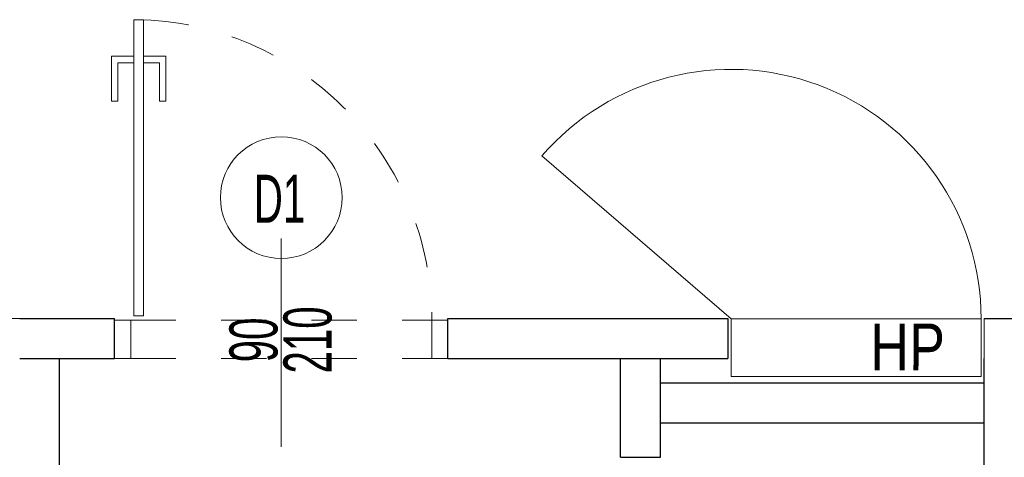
# Model space of a CAD drawing. Header units: millimetres. Extents: x 14495 to 271441, y -21035 to 2232.
# Tile 118 of 227: x 84600 to 84907, y -2531 to -2394. Entities that reach past the tile are written whole.
import ezdxf
from ezdxf.enums import TextEntityAlignment as Align

# ---------------------------------------------------------------- set-up
doc = ezdxf.new("R2010")
doc.units = ezdxf.units.MM
doc.linetypes.add('DASHED', pattern=[28.222222, 14.111111, -14.111111])
for name, color, linetype, lineweight in [('A_ALUMINIUM', 1, 'Continuous', 13), ('a_hydrant pożarowy', 242, 'Continuous', 18), ('A_Stolarka_drzwi', 1, 'Continuous', 9), ('M_drzwi', 1, 'Continuous', 5), ('TECH Wyp-meble', 1, 'Continuous', 15)]:
    doc.layers.add(name, color=color, linetype=linetype, lineweight=lineweight)
for name, color, linetype in [('A_Lcienka', 253, 'Continuous'), ('A_PROJEKTOWANE', 3, 'Continuous'), ('A_SC_DZIAlOWE', 4, 'Continuous')]:
    doc.layers.add(name, color=color, linetype=linetype)
doc.styles.add('arial-tab', font='arial.ttf')
doc.styles.add('arialce', font='ARIALN.TTF')
doc.styles.add('cent', font='swissel.ttf')
doc.styles.add('ROMANS', font='romans', dxfattribs={"width": 0.6})

# ---------------------------------------------------------------- blocks, each defined once
blk = doc.blocks.new('SSCVCFDSS')
blk.add_line((0, 50.02), (0, 0))
blk.add_circle((0, -19), 19)
at = {"style": 'ROMANS', "text_generation_flag": 4, "width": 0.6}
blk.add_attdef('FD1-8', text='', height=13, rotation=270, dxfattribs=at).set_placement((6.15, 55.19), align=Align.RIGHT)
for tag, p in [('200', (8.16, 25.47)), ('90', (-8.71, 25.47))]:
    blk.add_attdef(tag, text='', height=13, rotation=270, dxfattribs=at).set_placement(p, align=Align.MIDDLE)
blk.add_attdef('AL6C', text='', height=13, dxfattribs=at).set_placement((-0.56, -18.64), align=Align.MIDDLE)
blk = doc.blocks.new('DRZWI Z OSCIEZNICA NIEOKALAJACA 90')
at = {"linetype": 'DASHED'}
for p, q in [((-12, 5), (-12, 99)), ((0, 5), (0, 99))]:
    blk.add_line(p, q, dxfattribs=at)
at = {"ltscale": 0.05}
blk.add_line((-39.5, 52), (25.59, 52), dxfattribs=at)
for points in [[(-12, 99), (-12, 104), (0, 104), (0, 99)], [(93.91, 9.01), (1.43, 9.01), (1.43, 6.01), (93.91, 6.01)], [(-12, 0), (-12, 5), (0, 5), (0, 0)]]:
    blk.add_lwpolyline(points, close=True)
for points in [[(82.48, 9.01), (82.48, 16.01), (68.48, 16.01), (68.48, 14.01), (80.48, 14.01), (80.48, 9.01)], [(82.48, 6.01), (82.48, -0.99), (68.48, -0.99), (68.48, 1.01), (80.48, 1.01), (80.48, 6.01)]]:
    blk.add_lwpolyline(points)
at = {"linetype": 'DASHED'}
blk.add_arc((0, 5), 94, 2.4475, 90, dxfattribs=at)

msp = doc.modelspace()

# ---------------------------------------------------------------- linework, layer by layer
at = {"layer": 'A_ALUMINIUM'}
msp.add_line((84428.55, -2487.76), (84599.79, -2487.76), dxfattribs=at)
at = {"layer": 'a_hydrant pożarowy', "lineweight": 5, "ltscale": 2}
msp.add_lwpolyline([(84821.8, -2487.86), (84899.8, -2487.86), (84899.8, -2505.86), (84821.8, -2505.86)], close=True, dxfattribs=at)
at = {"layer": 'A_Lcienka', "linetype": 'Continuous', "lineweight": 5}
for p, q in [((84821.8, -2487.86), (84762.72, -2436.93)), ((84900.79, -2560.26), (84900.79, -2487.76))]:
    msp.add_line(p, q, dxfattribs=at)
msp.add_arc((84821.8, -2487.86), 78, 0, 139.2375, dxfattribs=at)
at = {"layer": 'A_PROJEKTOWANE'}
for p, q in [((84629.43, -2500.26), (84629.43, -2487.76)), ((84733.43, -2500.26), (84733.43, -2487.76))]:
    msp.add_line(p, q, dxfattribs=at)
at = {"layer": 'A_SC_DZIAlOWE'}
for p, q in [((84599.79, -2487.76), (84629.43, -2487.76)), ((84733.43, -2487.76), (84820.79, -2487.76)), ((84749.79, -2487.76), (84762.29, -2487.76)), ((84820.79, -2487.76), (84820.79, -2500.26)), ((84900.79, -2487.76), (84913.29, -2487.76)), ((84599.79, -2500.26), (84629.43, -2500.26)), ((84612.22, -2530.75), (84612.22, -2500.51)), ((84733.43, -2500.26), (84820.79, -2500.26)), ((84787.29, -2531.08), (84787.29, -2500.26)), ((84799.79, -2531.08), (84799.79, -2500.26)), ((84900.79, -2592.26), (84900.79, -2500.26)), ((84799.79, -2507.76), (84900.79, -2507.76)), ((84799.79, -2520.26), (84900.79, -2520.26)), ((84612.22, -2721.76), (84612.22, -2530.75)), ((84787.29, -2531.08), (84799.79, -2531.08))]:
    msp.add_line(p, q, dxfattribs=at)
at = {"layer": 'TECH Wyp-meble', "color": 252, "linetype": 'Continuous', "ltscale": 100}
msp.add_arc((84486.7, -2608.02), 113.23, 270, 84.7957, dxfattribs=at)

# ---------------------------------------------------------------- block references
at = {"layer": 'A_Stolarka_drzwi', "xscale": -1, "rotation": 270.0000000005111}
msp.add_blockref('DRZWI Z OSCIEZNICA NIEOKALAJACA 90', (84629.43, -2488.26), dxfattribs=at)
at = {"layer": 'M_drzwi'}
ref = msp.add_blockref('SSCVCFDSS', (84681.43, -2468.95), dxfattribs=dict(at, xscale=-1, rotation=180))
ref.add_attrib('90', '90', dxfattribs={"layer": '0', "height": 15, "rotation": 90, "style": 'cent', "width": 0.6}).set_placement((84672.73, -2494.41), align=Align.MIDDLE)
ref.add_attrib('200', '210', dxfattribs={"layer": '0', "height": 15, "rotation": 90, "style": 'cent', "width": 0.6}).set_placement((84689.59, -2494.41), align=Align.MIDDLE)
ref.add_attrib('AL6C', 'D1', dxfattribs={"layer": '0', "height": 15, "style": 'arial-tab', "width": 0.6}).set_placement((84680.88, -2450.3), align=Align.MIDDLE)

# ---------------------------------------------------------------- texts
at = {"layer": 'a_hydrant pożarowy', "insert": (84888.54, -2489.29), "char_height": 14.6667, "width": 36.0259, "attachment_point": 3, "rotation": 359.9566, "style": 'arialce'}
msp.add_mtext('{\\fArial Narrow|b0|i0|c238|p34;HP}', dxfattribs=at)

doc.saveas('drawing.dxf')
